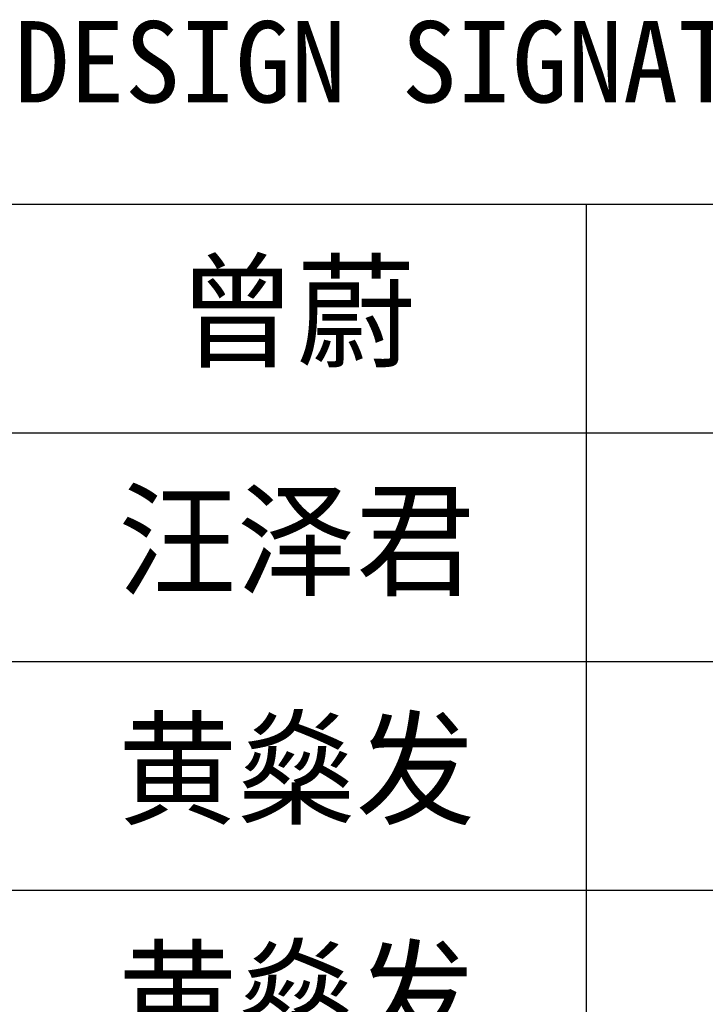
# Model space of a CAD drawing. Header units: millimetres. Extents: x 38389465 to 38395088, y 2473666 to 2480744.
# Tile 214 of 256: x 38391158 to 38391198, y 2479604 to 2479663. Entities that reach past the tile are written whole.
import ezdxf
from ezdxf.enums import TextEntityAlignment as Align

# ---------------------------------------------------------------- set-up
doc = ezdxf.new("R2010")
doc.units = ezdxf.units.MM
doc.header["$LTSCALE"] = 2
doc.layers.get('0').update_dxf_attribs({"linetype": 'CONTINUOUS', "lineweight": 9})
doc.layers.add('PUB_TITLE', color=4, linetype='CONTINUOUS')
doc.styles.add('图框-宋体', font='txt')

# ---------------------------------------------------------------- blocks, each defined once
blk = doc.blocks.new('fgh34524')
at = {"layer": 'PUB_TITLE', "color": 201, "ltscale": 0.1, "style": '图框-宋体'}
for s, p in [('曾蔚', (-3718, -397)), ('汪泽君', (-3718, -1297)), ('黄燊发', (-3718, -2197)), ('黄燊发', (-3718, -3097))]:
    blk.add_text(s, height=360, dxfattribs=at).set_placement(p, align=Align.MIDDLE_CENTER)
blk = doc.blocks.new('A$C69596FC1')
at = {"layer": 'PUB_TITLE'}
for p, q in [((109620, 21190), (117630, 21190)), ((115020, 21190), (115020, 13990)), ((109620, 20290), (117630, 20290)), ((109620, 19390), (117630, 19390)), ((109620, 18490), (117630, 18490))]:
    blk.add_line(p, q, dxfattribs=at)
at = {"xscale": 0.9999999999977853, "yscale": 0.9999999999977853, "zscale": 0.9999999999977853}
blk.add_blockref('fgh34524', (117598.9, 21163.6), dxfattribs=at)
at = {"layer": 'PUB_TITLE', "ltscale": 0.1, "style": '图框-宋体'}
blk.add_text('DESIGN SIGNATURE', height=320, dxfattribs=at).set_placement((112770, 21590))

msp = doc.modelspace()

# ---------------------------------------------------------------- block references
at = {"linetype": 'ByBlock', "xscale": 0.01500000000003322, "yscale": 0.01500000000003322, "zscale": 0.01500000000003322}
msp.add_blockref('A$C69596FC1', (38389465.971, 2479333.814), dxfattribs=at)

doc.saveas('drawing.dxf')
